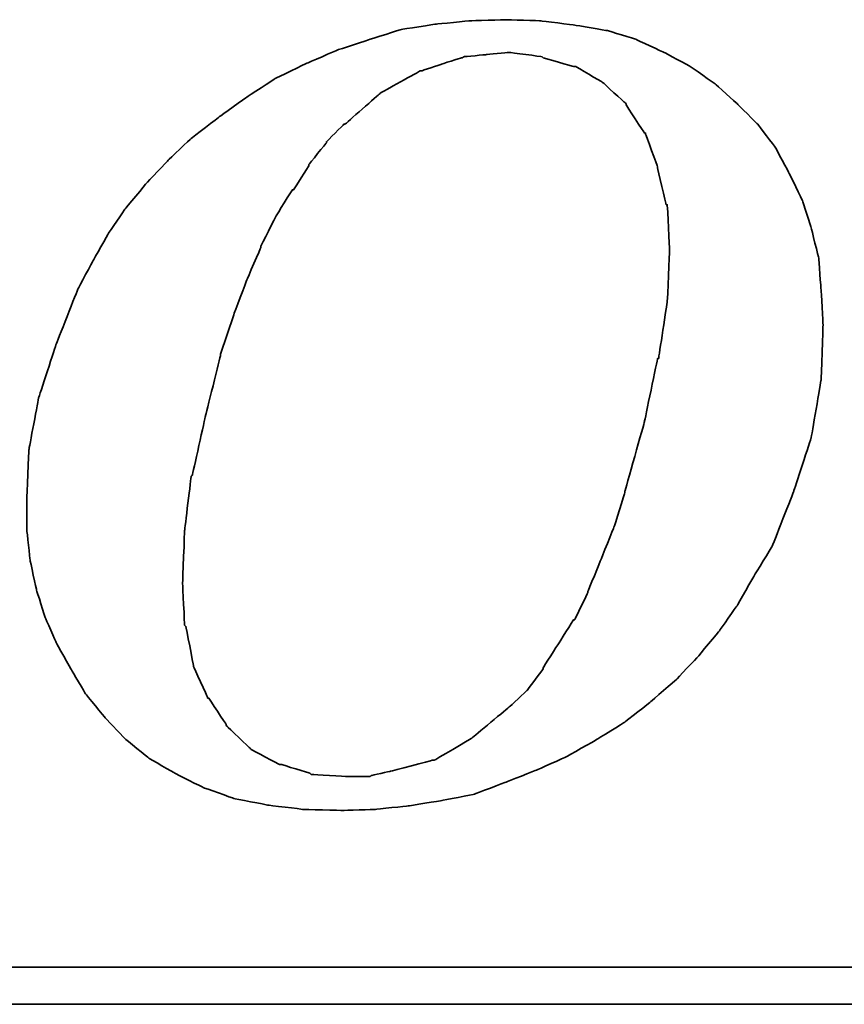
# Model space of a CAD drawing. Header units: millimetres. Extents: x 767 to 1041, y 96 to 192.
# Tile 44 of 52: x 982.25 to 984.21, y 124.54 to 126.89. Entities that reach past the tile are written whole.
import ezdxf

# ---------------------------------------------------------------- set-up
doc = ezdxf.new("R2010")
doc.units = ezdxf.units.MM
doc.header["$LTSCALE"] = 0.15
doc.layers.add('DIM', color=4, linetype='CONTINUOUS')
doc.layers.add('layer 1', color=7, linetype='CONTINUOUS')

# ---------------------------------------------------------------- blocks, each defined once
blk = doc.blocks.new('TBI MOTION logo(完整正式版)')
at = {"layer": 'layer 1', "color": 22, "lineweight": 35}
for points, knots in [([(35.79625, -6.98375), (35.79625, -6.98375), (36.23125, -7.43875), (36.23125, -7.43875), (36.23125, -7.43875), (36.23125, -7.43875), (36.75625, -7.87125), (36.75625, -7.87125), (36.75625, -7.87125), (36.75625, -7.87125), (37.33125, -8.20375), (37.33125, -8.20375), (37.33125, -8.20375), (37.33125, -8.20375), (37.95625, -8.51875), (37.95625, -8.51875), (37.95625, -8.51875), (37.95625, -8.51875), (38.62625, -8.75875), (38.62625, -8.75875), (38.62625, -8.75875), (38.62625, -8.75875), (39.37125, -8.90375), (39.37125, -8.90375), (39.37125, -8.90375), (39.37125, -8.90375), (40.14125, -8.99875), (40.14125, -8.99875), (40.14125, -8.99875), (40.14125, -8.99875), (41.02625, -9.02375), (41.02625, -9.02375), (41.02625, -9.02375), (41.02625, -9.02375), (41.74625, -8.99875), (41.74625, -8.99875), (41.74625, -8.99875), (41.74625, -8.99875), (42.46625, -8.92375), (42.46625, -8.92375), (42.46625, -8.92375), (42.46625, -8.92375), (43.21125, -8.80625), (43.21125, -8.80625), (43.21125, -8.80625), (43.21125, -8.80625), (43.93125, -8.66375), (43.93125, -8.66375), (43.93125, -8.66375), (43.93125, -8.66375), (44.62625, -8.39875), (44.62625, -8.39875), (44.62625, -8.39875), (44.62625, -8.39875), (45.29625, -8.13375), (45.29625, -8.13375), (45.29625, -8.13375), (45.29625, -8.13375), (45.94625, -7.84375), (45.94625, -7.84375), (45.94625, -7.84375), (45.94625, -7.84375), (46.61625, -7.46375), (46.61625, -7.46375), (46.61625, -7.46375), (46.61625, -7.46375), (47.24125, -7.07875), (47.24125, -7.07875), (47.24125, -7.07875), (47.24125, -7.07875), (47.81625, -6.62375), (47.81625, -6.62375), (47.81625, -6.62375), (47.81625, -6.62375), (48.36875, -6.14375), (48.36875, -6.14375), (48.36875, -6.14375), (48.36875, -6.14375), (48.84625, -5.64125), (48.84625, -5.64125), (48.84625, -5.64125), (48.84625, -5.64125), (49.32625, -5.06375), (49.32625, -5.06375), (49.32625, -5.06375), (49.32625, -5.06375), (49.71125, -4.51374), (49.71125, -4.51374), (49.71125, -4.51374), (49.71125, -4.51374), (50.09625, -3.83874), (50.09625, -3.83874), (50.09625, -3.83874), (50.09625, -3.83874), (50.48125, -3.21374), (50.48125, -3.21374), (50.48125, -3.21374), (50.48125, -3.21374), (50.96125, -1.99125), (50.96125, -1.99125), (50.96125, -1.99125), (50.96125, -1.99125), (51.34375, -0.81875), (51.34375, -0.81875), (51.34375, -0.81875), (51.34375, -0.81875), (51.56125, 0.45624), (51.56125, 0.45624), (51.56125, 0.45624), (51.56125, 0.45624), (51.60625, 1.67624), (51.60625, 1.67624), (51.60625, 1.67624), (51.60625, 1.67624), (51.56125, 2.44625), (51.56125, 2.44625), (51.56125, 2.44625), (51.56125, 2.44625), (51.51125, 3.14125), (51.51125, 3.14125), (51.51125, 3.14125), (51.51125, 3.14125), (51.34375, 3.81125), (51.34375, 3.81125), (51.34375, 3.81125), (51.34375, 3.81125), (51.15125, 4.41125), (51.15125, 4.41125), (51.15125, 4.41125), (51.15125, 4.41125), (50.86125, 5.01125), (50.86125, 5.01125), (50.86125, 5.01125), (50.86125, 5.01125), (50.55125, 5.58875), (50.55125, 5.58875), (50.55125, 5.58875), (50.55125, 5.58875), (50.16625, 6.09125), (50.16625, 6.09125), (50.16625, 6.09125), (50.16625, 6.09125), (49.71125, 6.54875), (49.71125, 6.54875), (49.71125, 6.54875), (49.71125, 6.54875), (49.23125, 6.98125), (49.23125, 6.98125), (49.23125, 6.98125), (49.23125, 6.98125), (48.67875, 7.36625), (48.67875, 7.36625), (48.67875, 7.36625), (48.67875, 7.36625), (48.10375, 7.67625), (48.10375, 7.67625), (48.10375, 7.67625), (48.10375, 7.67625), (47.48125, 7.96375), (47.48125, 7.96375), (47.48125, 7.96375), (47.48125, 7.96375), (46.85625, 8.15625), (46.85625, 8.15625), (46.85625, 8.15625), (46.85625, 8.15625), (46.13625, 8.27624), (46.13625, 8.27624), (46.13625, 8.27624), (46.13625, 8.27624), (45.39125, 8.37125), (45.39125, 8.37125), (45.39125, 8.37125), (45.39125, 8.37125), (44.62625, 8.39624), (44.62625, 8.39624), (44.62625, 8.39624), (44.62625, 8.39624), (43.83625, 8.37125), (43.83625, 8.37125), (43.83625, 8.37125), (43.83625, 8.37125), (43.09125, 8.30125), (43.09125, 8.30125), (43.09125, 8.30125), (43.09125, 8.30125), (42.32125, 8.18125), (42.32125, 8.18125), (42.32125, 8.18125), (42.32125, 8.18125), (41.62875, 7.96375), (41.62875, 7.96375), (41.62875, 7.96375), (41.62875, 7.96375), (40.90625, 7.72625), (40.90625, 7.72625), (40.90625, 7.72625), (40.90625, 7.72625), (40.23624, 7.43625), (40.23624, 7.43625), (40.23624, 7.43625), (40.23624, 7.43625), (39.54124, 7.10125), (39.54124, 7.10125), (39.54124, 7.10125), (39.54124, 7.10125), (38.91625, 6.69125), (38.91625, 6.69125), (38.91625, 6.69125), (38.91625, 6.69125), (38.31625, 6.26125), (38.31625, 6.26125), (38.31625, 6.26125), (38.31625, 6.26125), (37.69125, 5.78125), (37.69125, 5.78125), (37.69125, 5.78125), (37.69125, 5.78125), (37.18625, 5.30125), (37.18625, 5.30125), (37.18625, 5.30125), (37.18625, 5.30125), (36.70625, 4.79624), (36.70625, 4.79624), (36.70625, 4.79624), (36.70625, 4.79624), (36.23125, 4.22125), (36.23125, 4.22125), (36.23125, 4.22125), (36.23125, 4.22125), (35.87124, 3.69375), (35.87124, 3.69375), (35.87124, 3.69375), (35.87124, 3.69375), (35.53125, 3.09125), (35.53125, 3.09125), (35.53125, 3.09125), (35.53125, 3.09125), (35.19875, 2.47125), (35.19875, 2.47125), (35.19875, 2.47125), (35.19875, 2.47125), (34.71625, 1.24625), (34.71625, 1.24625), (34.71625, 1.24625), (34.71625, 1.24625), (34.33125, 0.06874), (34.33125, 0.06874), (34.33125, 0.06874), (34.33125, 0.06874), (34.11625, -1.07875), (34.11625, -1.07875), (34.11625, -1.07875), (34.11625, -1.07875), (34.07125, -2.15875), (34.07125, -2.15875), (34.07125, -2.15875), (34.07125, -2.15875), (34.07125, -2.85375), (34.07125, -2.85375), (34.07125, -2.85375), (34.07125, -2.85375), (34.14125, -3.50375), (34.14125, -3.50375), (34.14125, -3.50375), (34.14125, -3.50375), (34.28625, -4.17375), (34.28625, -4.17375), (34.28625, -4.17375), (34.28625, -4.17375), (34.47625, -4.77624), (34.47625, -4.77624), (34.47625, -4.77624), (34.47625, -4.77624), (34.71625, -5.32625), (34.71625, -5.32625), (34.71625, -5.32625), (34.71625, -5.32625), (35.05375, -5.92875), (35.05375, -5.92875), (35.05375, -5.92875), (35.05375, -5.92875), (35.36375, -6.45375), (35.36375, -6.45375), (35.36375, -6.45375), (35.36375, -6.45375), (35.79625, -6.98375), (35.79625, -6.98375)], [0, 0, 0, 0, 0.01388889, 0.01388889, 0.01388889, 0.0138889, 0.02777778, 0.02777778, 0.02777778, 0.02777779, 0.04166667, 0.04166667, 0.04166667, 0.04166668, 0.05555556, 0.05555556, 0.05555556, 0.05555557, 0.06944444, 0.06944444, 0.06944444, 0.06944445, 0.08333333, 0.08333333, 0.08333333, 0.08333334, 0.09722222, 0.09722222, 0.09722222, 0.09722223, 0.11111111, 0.11111111, 0.11111111, 0.11111112, 0.125, 0.125, 0.125, 0.12500001, 0.13888889, 0.13888889, 0.13888889, 0.1388889, 0.15277778, 0.15277778, 0.15277778, 0.15277779, 0.16666667, 0.16666667, 0.16666667, 0.16666668, 0.18055556, 0.18055556, 0.18055556, 0.18055557, 0.19444444, 0.19444444, 0.19444444, 0.19444445, 0.20833333, 0.20833333, 0.20833333, 0.20833334, 0.22222222, 0.22222222, 0.22222222, 0.22222223, 0.23611111, 0.23611111, 0.23611111, 0.23611112, 0.25, 0.25, 0.25, 0.25000001, 0.26388889, 0.26388889, 0.26388889, 0.2638889, 0.27777778, 0.27777778, 0.27777778, 0.27777779, 0.29166667, 0.29166667, 0.29166667, 0.29166668, 0.30555556, 0.30555556, 0.30555556, 0.30555557, 0.31944444, 0.31944444, 0.31944444, 0.31944445, 0.33333333, 0.33333333, 0.33333333, 0.33333334, 0.34722222, 0.34722222, 0.34722222, 0.34722223, 0.36111111, 0.36111111, 0.36111111, 0.36111112, 0.375, 0.375, 0.375, 0.37500001, 0.38888889, 0.38888889, 0.38888889, 0.3888889, 0.40277778, 0.40277778, 0.40277778, 0.40277779, 0.41666667, 0.41666667, 0.41666667, 0.41666668, 0.43055556, 0.43055556, 0.43055556, 0.43055557, 0.44444444, 0.44444444, 0.44444444, 0.44444445, 0.45833333, 0.45833333, 0.45833333, 0.45833334, 0.47222222, 0.47222222, 0.47222222, 0.47222223, 0.48611111, 0.48611111, 0.48611111, 0.48611112, 0.5, 0.5, 0.5, 0.50000001, 0.51388889, 0.51388889, 0.51388889, 0.5138889, 0.52777778, 0.52777778, 0.52777778, 0.52777779, 0.54166667, 0.54166667, 0.54166667, 0.54166668, 0.55555556, 0.55555556, 0.55555556, 0.55555557, 0.56944444, 0.56944444, 0.56944444, 0.56944445, 0.58333333, 0.58333333, 0.58333333, 0.58333334, 0.59722222, 0.59722222, 0.59722222, 0.59722223, 0.61111111, 0.61111111, 0.61111111, 0.61111112, 0.625, 0.625, 0.625, 0.62500001, 0.63888889, 0.63888889, 0.63888889, 0.6388889, 0.65277778, 0.65277778, 0.65277778, 0.65277779, 0.66666667, 0.66666667, 0.66666667, 0.66666668, 0.68055556, 0.68055556, 0.68055556, 0.68055557, 0.69444444, 0.69444444, 0.69444444, 0.69444445, 0.70833333, 0.70833333, 0.70833333, 0.70833334, 0.72222222, 0.72222222, 0.72222222, 0.72222223, 0.73611111, 0.73611111, 0.73611111, 0.73611112, 0.75, 0.75, 0.75, 0.75000001, 0.76388889, 0.76388889, 0.76388889, 0.7638889, 0.77777778, 0.77777778, 0.77777778, 0.77777779, 0.79166667, 0.79166667, 0.79166667, 0.79166668, 0.80555556, 0.80555556, 0.80555556, 0.80555557, 0.81944444, 0.81944444, 0.81944444, 0.81944445, 0.83333333, 0.83333333, 0.83333333, 0.83333334, 0.84722222, 0.84722222, 0.84722222, 0.84722223, 0.86111111, 0.86111111, 0.86111111, 0.86111112, 0.875, 0.875, 0.875, 0.87500001, 0.88888889, 0.88888889, 0.88888889, 0.8888889, 0.90277778, 0.90277778, 0.90277778, 0.90277779, 0.91666667, 0.91666667, 0.91666667, 0.91666668, 0.93055556, 0.93055556, 0.93055556, 0.93055557, 0.94444444, 0.94444444, 0.94444444, 0.94444445, 0.95833333, 0.95833333, 0.95833333, 0.95833334, 0.97222222, 0.97222222, 0.97222222, 0.97222223, 0.98611111, 0.98611111, 0.98611111, 0.98611112, 1, 1, 1, 1]), ([(38.33875, 1.03124), (38.33875, 1.03124), (38.62625, 1.89625), (38.62625, 1.89625), (38.62625, 1.89625), (38.62625, 1.89625), (38.91625, 2.66375), (38.91625, 2.66375), (38.91625, 2.66375), (38.91625, 2.66375), (39.22625, 3.38125), (39.22625, 3.38125), (39.22625, 3.38125), (39.22625, 3.38125), (39.22625, 3.40624), (39.22625, 3.40624), (39.22625, 3.40624), (39.22625, 3.40624), (39.56124, 4.07624), (39.56124, 4.07624), (39.56124, 4.07624), (39.56124, 4.07624), (39.92125, 4.65125), (39.92125, 4.65125), (39.92125, 4.65125), (39.92125, 4.65125), (39.94625, 4.65125), (39.94625, 4.65125), (39.94625, 4.65125), (39.94625, 4.65125), (40.28125, 5.17875), (40.28125, 5.17875), (40.28125, 5.17875), (40.28125, 5.17875), (40.28125, 5.20375), (40.28125, 5.20375), (40.28125, 5.20375), (40.28125, 5.20375), (40.66875, 5.68625), (40.66875, 5.68625), (40.66875, 5.68625), (40.66875, 5.68625), (40.66875, 5.70625), (40.66875, 5.70625), (40.66875, 5.70625), (40.66875, 5.70625), (41.05124, 6.09125), (41.05124, 6.09125), (41.05124, 6.09125), (41.05124, 6.09125), (41.07625, 6.09125), (41.07625, 6.09125), (41.07625, 6.09125), (41.07625, 6.09125), (41.84125, 6.76625), (41.84125, 6.76625), (41.84125, 6.76625), (41.84125, 6.76625), (41.86625, 6.78625), (41.86625, 6.78625), (41.86625, 6.78625), (41.86625, 6.78625), (42.73125, 7.26624), (42.73125, 7.26624), (42.73125, 7.26624), (42.73125, 7.26624), (42.75625, 7.26624), (42.75625, 7.26624), (42.75625, 7.26624), (42.75625, 7.26624), (43.18625, 7.41125), (43.18625, 7.41125), (43.18625, 7.41125), (43.18625, 7.41125), (43.64125, 7.55625), (43.64125, 7.55625), (43.64125, 7.55625), (43.64125, 7.55625), (43.66625, 7.55625), (43.66625, 7.55625), (43.66625, 7.55625), (43.66625, 7.55625), (43.69125, 7.58124), (43.69125, 7.58124), (43.69125, 7.58124), (43.69125, 7.58124), (44.19125, 7.62625), (44.19125, 7.62625), (44.19125, 7.62625), (44.19125, 7.62625), (44.67125, 7.67625), (44.67125, 7.67625), (44.67125, 7.67625), (44.67125, 7.67625), (44.69625, 7.67625), (44.69625, 7.67625), (44.69625, 7.67625), (44.69625, 7.67625), (45.41875, 7.58124), (45.41875, 7.58124), (45.41875, 7.58124), (45.41875, 7.58124), (45.44125, 7.55625), (45.44125, 7.55625), (45.44125, 7.55625), (45.44125, 7.55625), (46.11125, 7.36625), (46.11125, 7.36625), (46.11125, 7.36625), (46.11125, 7.36625), (46.13625, 7.36625), (46.13625, 7.36625), (46.13625, 7.36625), (46.13625, 7.36625), (46.15875, 7.36625), (46.15875, 7.36625), (46.15875, 7.36625), (46.15875, 7.36625), (46.73625, 7.02624), (46.73625, 7.02624), (46.73625, 7.02624), (46.73625, 7.02624), (46.76125, 7.00624), (46.76125, 7.00624), (46.76125, 7.00624), (46.76125, 7.00624), (47.24125, 6.57124), (47.24125, 6.57124), (47.24125, 6.57124), (47.24125, 6.57124), (47.26625, 6.54875), (47.26625, 6.54875), (47.26625, 6.54875), (47.26625, 6.54875), (47.26625, 6.52375), (47.26625, 6.52375), (47.26625, 6.52375), (47.26625, 6.52375), (47.67375, 5.89875), (47.67375, 5.89875), (47.67375, 5.89875), (47.67375, 5.89875), (47.69625, 5.89875), (47.69625, 5.89875), (47.69625, 5.89875), (47.69625, 5.89875), (47.69625, 5.87625), (47.69625, 5.87625), (47.69625, 5.87625), (47.69625, 5.87625), (47.96125, 5.15625), (47.96125, 5.15625), (47.96125, 5.15625), (47.96125, 5.15625), (47.96125, 5.13125), (47.96125, 5.13125), (47.96125, 5.13125), (47.96125, 5.13125), (48.15125, 4.31875), (48.15125, 4.31875), (48.15125, 4.31875), (48.15125, 4.31875), (48.17625, 4.31875), (48.17625, 4.31875), (48.17625, 4.31875), (48.17625, 4.31875), (48.17625, 4.29125), (48.17625, 4.29125), (48.17625, 4.29125), (48.17625, 4.29125), (48.22625, 3.33125), (48.22625, 3.33125), (48.22625, 3.33125), (48.22625, 3.33125), (48.22625, 3.30875), (48.22625, 3.30875), (48.22625, 3.30875), (48.22625, 3.30875), (48.17625, 2.20624), (48.17625, 2.20624), (48.17625, 2.20624), (48.17625, 2.20624), (48.17625, 2.18124), (48.17625, 2.18124), (48.17625, 2.18124), (48.17625, 2.18124), (47.98375, 0.93624), (47.98375, 0.93624), (47.98375, 0.93624), (47.98375, 0.93624), (47.96125, 0.93624), (47.96125, 0.93624), (47.96125, 0.93624), (47.96125, 0.93624), (47.67375, -0.45874), (47.67375, -0.45874), (47.67375, -0.45874), (47.67375, -0.45874), (47.24125, -1.99125), (47.24125, -1.99125), (47.24125, -1.99125), (47.24125, -1.99125), (47.24125, -2.01874), (47.24125, -2.01874), (47.24125, -2.01874), (47.24125, -2.01874), (47.00125, -2.78375), (47.00125, -2.78375), (47.00125, -2.78375), (47.00125, -2.78375), (46.71125, -3.50375), (46.71125, -3.50375), (46.71125, -3.50375), (46.71125, -3.50375), (46.42625, -4.19875), (46.42625, -4.19875), (46.42625, -4.19875), (46.42625, -4.19875), (46.42625, -4.22375), (46.42625, -4.22375), (46.42625, -4.22375), (46.42625, -4.22375), (46.13625, -4.82374), (46.13625, -4.82374), (46.13625, -4.82374), (46.13625, -4.82374), (46.11125, -4.82374), (46.11125, -4.82374), (46.11125, -4.82374), (46.11125, -4.82374), (45.77625, -5.35125), (45.77625, -5.35125), (45.77625, -5.35125), (45.77625, -5.35125), (45.44125, -5.87875), (45.44125, -5.87875), (45.44125, -5.87875), (45.44125, -5.87875), (45.44125, -5.90375), (45.44125, -5.90375), (45.44125, -5.90375), (45.44125, -5.90375), (45.10625, -6.35875), (45.10625, -6.35875), (45.10625, -6.35875), (45.10625, -6.35875), (45.08125, -6.38375), (45.08125, -6.38375), (45.08125, -6.38375), (45.08125, -6.38375), (44.69625, -6.74375), (44.69625, -6.74375), (44.69625, -6.74375), (44.69625, -6.74375), (43.88375, -7.41625), (43.88375, -7.41625), (43.88375, -7.41625), (43.88375, -7.41625), (43.85625, -7.43875), (43.85625, -7.43875), (43.85625, -7.43875), (43.85625, -7.43875), (43.04125, -7.91875), (43.04125, -7.91875), (43.04125, -7.91875), (43.04125, -7.91875), (43.01625, -7.91875), (43.01625, -7.91875), (43.01625, -7.91875), (43.01625, -7.91875), (42.99625, -7.91875), (42.99625, -7.91875), (42.99625, -7.91875), (42.99625, -7.91875), (42.08125, -8.15875), (42.08125, -8.15875), (42.08125, -8.15875), (42.08125, -8.15875), (41.65125, -8.25625), (41.65125, -8.25625), (41.65125, -8.25625), (41.65125, -8.25625), (41.62875, -8.27875), (41.62875, -8.27875), (41.62875, -8.27875), (41.62875, -8.27875), (41.60125, -8.27875), (41.60125, -8.27875), (41.60125, -8.27875), (41.60125, -8.27875), (41.12125, -8.27875), (41.12125, -8.27875), (41.12125, -8.27875), (41.12125, -8.27875), (40.35624, -8.23125), (40.35624, -8.23125), (40.35624, -8.23125), (40.35624, -8.23125), (40.33125, -8.23125), (40.33125, -8.23125), (40.33125, -8.23125), (40.33125, -8.23125), (40.30625, -8.20375), (40.30625, -8.20375), (40.30625, -8.20375), (40.30625, -8.20375), (39.68375, -8.01375), (39.68375, -8.01375), (39.68375, -8.01375), (39.68375, -8.01375), (39.66124, -8.01375), (39.66124, -8.01375), (39.66124, -8.01375), (39.66124, -8.01375), (39.63625, -8.01375), (39.63625, -8.01375), (39.63625, -8.01375), (39.63625, -8.01375), (39.01125, -7.67875), (39.01125, -7.67875), (39.01125, -7.67875), (39.01125, -7.67875), (38.98875, -7.65375), (38.98875, -7.65375), (38.98875, -7.65375), (38.98875, -7.65375), (38.48625, -7.17375), (38.48625, -7.17375), (38.48625, -7.17375), (38.48625, -7.17375), (38.45875, -7.14875), (38.45875, -7.14875), (38.45875, -7.14875), (38.45875, -7.14875), (38.45875, -7.12875), (38.45875, -7.12875), (38.45875, -7.12875), (38.45875, -7.12875), (38.07625, -6.54875), (38.07625, -6.54875), (38.07625, -6.54875), (38.07625, -6.54875), (38.05125, -6.54875), (38.05125, -6.54875), (38.05125, -6.54875), (38.05125, -6.54875), (38.05125, -6.52875), (38.05125, -6.52875), (38.05125, -6.52875), (38.05125, -6.52875), (37.74125, -5.85375), (37.74125, -5.85375), (37.74125, -5.85375), (37.74125, -5.85375), (37.74125, -5.82875), (37.74125, -5.82875), (37.74125, -5.82875), (37.74125, -5.82875), (37.57375, -4.96875), (37.57375, -4.96875), (37.57375, -4.96875), (37.57375, -4.96875), (37.54625, -4.94375), (37.54625, -4.94375), (37.54625, -4.94375), (37.54625, -4.94375), (37.50125, -4.03375), (37.50125, -4.03375), (37.50125, -4.03375), (37.50125, -4.03375), (37.50125, -4.00875), (37.50125, -4.00875), (37.50125, -4.00875), (37.50125, -4.00875), (37.54625, -2.85375), (37.54625, -2.85375), (37.54625, -2.85375), (37.54625, -2.85375), (37.69125, -1.65875), (37.69125, -1.65875), (37.69125, -1.65875), (37.69125, -1.65875), (37.71624, -1.63375), (37.71624, -1.63375), (37.71624, -1.63375), (37.71624, -1.63375), (38.00375, -0.33875), (38.00375, -0.33875), (38.00375, -0.33875), (38.00375, -0.33875), (38.33875, 1.00624), (38.33875, 1.00624), (38.33875, 1.00624), (38.33875, 1.00624), (38.33875, 1.03124), (38.33875, 1.03124)], [0, 0, 0, 0, 0.01010101, 0.01010101, 0.01010101, 0.01010102, 0.02020202, 0.02020202, 0.02020202, 0.02020203, 0.03030303, 0.03030303, 0.03030303, 0.03030304, 0.04040404, 0.04040404, 0.04040404, 0.04040405, 0.05050505, 0.05050505, 0.05050505, 0.05050506, 0.06060606, 0.06060606, 0.06060606, 0.06060607, 0.07070707, 0.07070707, 0.07070707, 0.07070708, 0.08080808, 0.08080808, 0.08080808, 0.08080809, 0.09090909, 0.09090909, 0.09090909, 0.0909091, 0.1010101, 0.1010101, 0.1010101, 0.10101011, 0.11111111, 0.11111111, 0.11111111, 0.11111112, 0.12121212, 0.12121212, 0.12121212, 0.12121213, 0.13131313, 0.13131313, 0.13131313, 0.13131314, 0.14141414, 0.14141414, 0.14141414, 0.14141415, 0.15151515, 0.15151515, 0.15151515, 0.15151516, 0.16161616, 0.16161616, 0.16161616, 0.16161617, 0.17171717, 0.17171717, 0.17171717, 0.17171718, 0.18181818, 0.18181818, 0.18181818, 0.18181819, 0.19191919, 0.19191919, 0.19191919, 0.1919192, 0.2020202, 0.2020202, 0.2020202, 0.20202021, 0.21212121, 0.21212121, 0.21212121, 0.21212122, 0.22222222, 0.22222222, 0.22222222, 0.22222223, 0.23232323, 0.23232323, 0.23232323, 0.23232324, 0.24242424, 0.24242424, 0.24242424, 0.24242425, 0.25252525, 0.25252525, 0.25252525, 0.25252526, 0.26262626, 0.26262626, 0.26262626, 0.26262627, 0.27272727, 0.27272727, 0.27272727, 0.27272728, 0.28282828, 0.28282828, 0.28282828, 0.28282829, 0.29292929, 0.29292929, 0.29292929, 0.2929293, 0.3030303, 0.3030303, 0.3030303, 0.30303031, 0.31313131, 0.31313131, 0.31313131, 0.31313132, 0.32323232, 0.32323232, 0.32323232, 0.32323233, 0.33333333, 0.33333333, 0.33333333, 0.33333334, 0.34343434, 0.34343434, 0.34343434, 0.34343435, 0.35353535, 0.35353535, 0.35353535, 0.35353536, 0.36363636, 0.36363636, 0.36363636, 0.36363637, 0.37373737, 0.37373737, 0.37373737, 0.37373738, 0.38383838, 0.38383838, 0.38383838, 0.38383839, 0.39393939, 0.39393939, 0.39393939, 0.3939394, 0.4040404, 0.4040404, 0.4040404, 0.40404041, 0.41414141, 0.41414141, 0.41414141, 0.41414142, 0.42424242, 0.42424242, 0.42424242, 0.42424243, 0.43434343, 0.43434343, 0.43434343, 0.43434344, 0.44444444, 0.44444444, 0.44444444, 0.44444445, 0.45454545, 0.45454545, 0.45454545, 0.45454546, 0.46464646, 0.46464646, 0.46464646, 0.46464647, 0.47474747, 0.47474747, 0.47474747, 0.47474748, 0.48484848, 0.48484848, 0.48484848, 0.48484849, 0.49494949, 0.49494949, 0.49494949, 0.4949495, 0.50505051, 0.50505051, 0.50505051, 0.50505052, 0.51515152, 0.51515152, 0.51515152, 0.51515153, 0.52525253, 0.52525253, 0.52525253, 0.52525254, 0.53535354, 0.53535354, 0.53535354, 0.53535355, 0.54545455, 0.54545455, 0.54545455, 0.54545456, 0.55555556, 0.55555556, 0.55555556, 0.55555557, 0.56565657, 0.56565657, 0.56565657, 0.56565658, 0.57575758, 0.57575758, 0.57575758, 0.57575759, 0.58585859, 0.58585859, 0.58585859, 0.5858586, 0.5959596, 0.5959596, 0.5959596, 0.59595961, 0.60606061, 0.60606061, 0.60606061, 0.60606062, 0.61616162, 0.61616162, 0.61616162, 0.61616163, 0.62626263, 0.62626263, 0.62626263, 0.62626264, 0.63636364, 0.63636364, 0.63636364, 0.63636365, 0.64646465, 0.64646465, 0.64646465, 0.64646466, 0.65656566, 0.65656566, 0.65656566, 0.65656567, 0.66666667, 0.66666667, 0.66666667, 0.66666668, 0.67676768, 0.67676768, 0.67676768, 0.67676769, 0.68686869, 0.68686869, 0.68686869, 0.6868687, 0.6969697, 0.6969697, 0.6969697, 0.69696971, 0.70707071, 0.70707071, 0.70707071, 0.70707072, 0.71717172, 0.71717172, 0.71717172, 0.71717173, 0.72727273, 0.72727273, 0.72727273, 0.72727274, 0.73737374, 0.73737374, 0.73737374, 0.73737375, 0.74747475, 0.74747475, 0.74747475, 0.74747476, 0.75757576, 0.75757576, 0.75757576, 0.75757577, 0.76767677, 0.76767677, 0.76767677, 0.76767678, 0.77777778, 0.77777778, 0.77777778, 0.77777779, 0.78787879, 0.78787879, 0.78787879, 0.7878788, 0.7979798, 0.7979798, 0.7979798, 0.79797981, 0.80808081, 0.80808081, 0.80808081, 0.80808082, 0.81818182, 0.81818182, 0.81818182, 0.81818183, 0.82828283, 0.82828283, 0.82828283, 0.82828284, 0.83838384, 0.83838384, 0.83838384, 0.83838385, 0.84848485, 0.84848485, 0.84848485, 0.84848486, 0.85858586, 0.85858586, 0.85858586, 0.85858587, 0.86868687, 0.86868687, 0.86868687, 0.86868688, 0.87878788, 0.87878788, 0.87878788, 0.87878789, 0.88888889, 0.88888889, 0.88888889, 0.8888889, 0.8989899, 0.8989899, 0.8989899, 0.89898991, 0.90909091, 0.90909091, 0.90909091, 0.90909092, 0.91919192, 0.91919192, 0.91919192, 0.91919193, 0.92929293, 0.92929293, 0.92929293, 0.92929294, 0.93939394, 0.93939394, 0.93939394, 0.93939395, 0.94949495, 0.94949495, 0.94949495, 0.94949496, 0.95959596, 0.95959596, 0.95959596, 0.95959597, 0.96969697, 0.96969697, 0.96969697, 0.96969698, 0.97979798, 0.97979798, 0.97979798, 0.97979799, 0.98989899, 0.98989899, 0.98989899, 0.989899, 1, 1, 1, 1]), ([(75.90875, -9.47875), (75.90875, -9.47875), (75.90875, -12.28625), (75.90875, -12.28625), (75.90875, -12.28625), (75.90875, -12.28625), (75.90875, -12.47875), (75.90875, -12.47875), (75.90875, -12.47875), (75.90875, -12.47875), (75.71625, -12.47875), (75.71625, -12.47875), (75.71625, -12.47875), (75.71625, -12.47875), (-88.32875, -12.47875), (-88.32875, -12.47875), (-88.32875, -12.47875), (-88.32875, -12.47875), (-88.32875, -13.29375), (-88.32875, -13.29375), (-88.32875, -13.29375), (-88.32875, -13.29375), (82.89125, -13.29375), (82.89125, -13.29375), (82.89125, -13.29375), (82.89125, -13.29375), (75.90875, -9.47875), (75.90875, -9.47875)], [0, 0, 0, 0, 0.14285714, 0.14285714, 0.14285714, 0.14285715, 0.28571429, 0.28571429, 0.28571429, 0.2857143, 0.42857143, 0.42857143, 0.42857143, 0.42857144, 0.57142857, 0.57142857, 0.57142857, 0.57142858, 0.71428571, 0.71428571, 0.71428571, 0.71428572, 0.85714286, 0.85714286, 0.85714286, 0.85714287, 1, 1, 1, 1])]:
    blk.add_open_spline(points, degree=3, knots=knots, dxfattribs=at)

msp = doc.modelspace()

# ---------------------------------------------------------------- block references
at = {"layer": 'DIM', "color": 7, "xscale": 0.1080406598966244, "yscale": 0.1080406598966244, "zscale": 0.1080406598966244}
msp.add_blockref('TBI MOTION logo(完整正式版)', (978.5816, 125.9788), dxfattribs=at)

doc.saveas('drawing.dxf')
